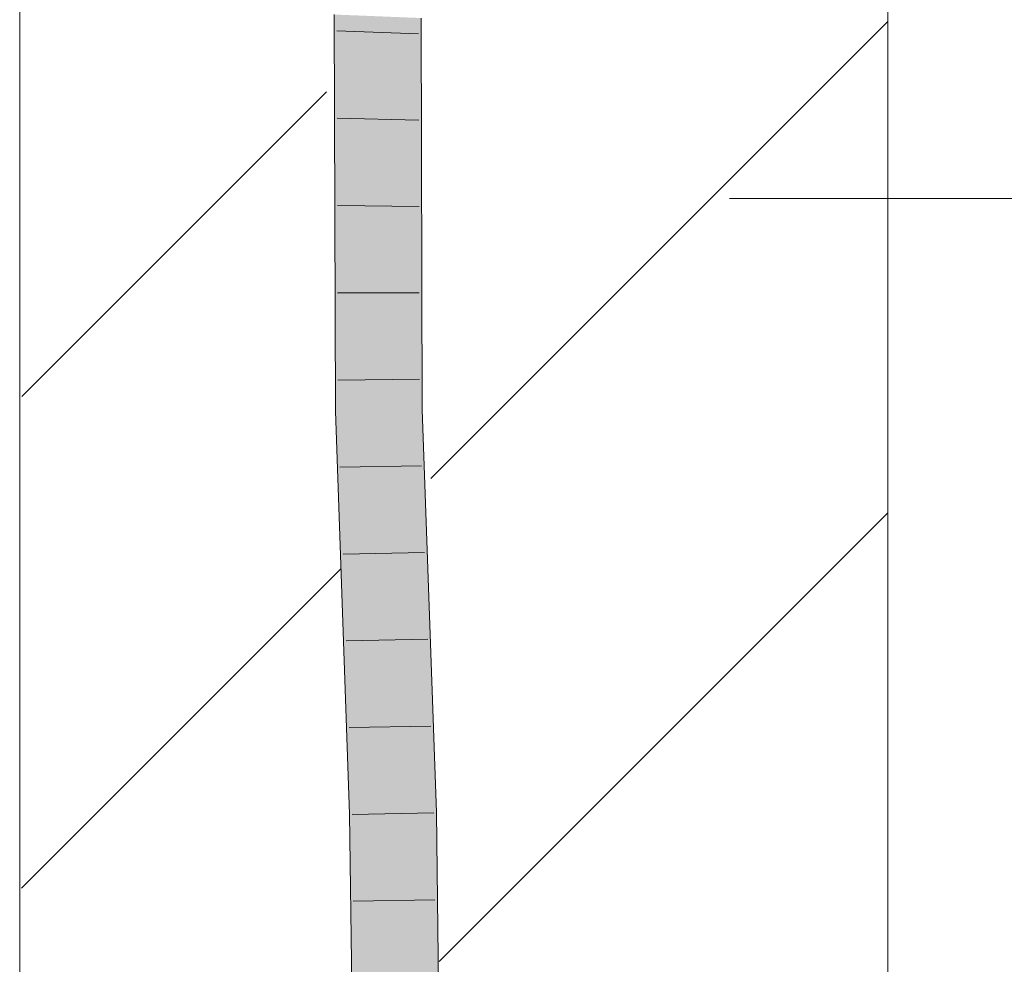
# Model space of a CAD drawing. Extents: x -620 to 3480, y 62 to 1107.
# Tile 232 of 244: x 182.88 to 185.72, y 871.6 to 874.32. Entities that reach past the tile are written whole.
import ezdxf
from ezdxf.lldxf.tags import DXFTag

# ---------------------------------------------------------------- set-up
doc = ezdxf.new("R2010")
doc.units = 0
doc.layers.get('0').update_dxf_attribs({"lineweight": 35})
doc.layers.add('E_Detail_Linie_Text_Bem', color=7, linetype='Continuous', lineweight=13)
for name, color, linetype, lineweight, true_color in [('E_Detail_Wandschraffur', 7, 'Continuous', 5, 0xc0c0c0), ('E_Leerrohr 25-A06G9GVN8I', 7, 'Continuous', 9, 0xff8000), ('E_Leerrohr 25-Shading', 7, 'Continuous', 9, 0xff8000)]:
    doc.layers.add(name, color=color, linetype=linetype, lineweight=lineweight, true_color=true_color)
tags = doc.linetypes.add('fein_strichliert', pattern=[4, 1, -2, 1]).pattern_tags.tags
tags[8:9] = [DXFTag(74, 4), DXFTag(75, 0), DXFTag(340, '0'), DXFTag(46, 0.0), DXFTag(50, 0.0), DXFTag(44, 0.0), DXFTag(45, 0.0)]
tags[6:7] = [DXFTag(74, 4), DXFTag(75, 0), DXFTag(340, '0'), DXFTag(46, 0.0), DXFTag(50, 0.0), DXFTag(44, 0.0), DXFTag(45, 0.0)]
tags[4:5] = [DXFTag(74, 4), DXFTag(75, 0), DXFTag(340, '0'), DXFTag(46, 0.0), DXFTag(50, 0.0), DXFTag(44, 0.0), DXFTag(45, 0.0)]

# ---------------------------------------------------------------- blocks, each defined once
blk = doc.blocks.new('Shading-A06G9GDP8I', base_point=(250.5309, 772.3447))
at = {"layer": 'E_Leerrohr 25-Shading', "color": 43, "true_color": 0xd7ab7f}
for points in [[(183.8238, 873.8692), (183.7859, 874.3375), (183.8159, 873.1967), (183.7891, 873.1962)], [(183.7859, 874.3375), (183.8238, 873.8692), (183.8225, 874.3361)], [(184.0064, 874.2407), (183.9992, 874.3289), (184.0025, 873.2003)], [(184.0067, 874.3286), (183.9992, 874.3289), (184.0064, 874.2407)], [(184.0329, 874.3276), (184.0067, 874.3286), (184.0371, 873.8649), (184.0064, 874.2407)], [(184.0371, 873.8649), (184.0357, 874.3275), (184.0329, 874.3276)], [(184.0371, 873.8649), (184.0064, 874.2407), (184.0391, 873.201), (184.0025, 873.2003)], [(183.8238, 873.8692), (183.8159, 873.1967), (183.8238, 873.8671)], [(183.8159, 873.1967), (183.8228, 873.1968), (183.8238, 873.8671)], [(183.8228, 873.1968), (183.8257, 873.1969), (183.8238, 873.8692)], [(183.8159, 873.1967), (183.7891, 873.1962), (183.8198, 872.326)], [(183.8228, 873.1968), (183.8159, 873.1967), (183.83, 872.0364), (183.8198, 872.326)], [(183.8533, 872.0368), (183.8666, 872.037), (183.8228, 873.1968), (183.8257, 873.1969)], [(183.8228, 873.1968), (183.83, 872.0364), (183.8533, 872.0368)], [(184.0434, 872.0402), (184.08, 872.0408), (184.0025, 873.2003), (184.0391, 873.201)], [(184.0878, 868.3817), (184.1244, 868.3813), (184.0434, 872.0402), (184.08, 872.0408)], [(183.83, 872.0364), (183.8744, 868.3837), (183.8533, 872.0368), (183.877, 868.3837)], [(183.8533, 872.0368), (183.877, 868.3837), (183.8666, 872.037), (183.8935, 868.3835)], [(183.8935, 868.3835), (183.911, 868.3833), (183.8666, 872.037)]]:
    blk.add_solid(points, dxfattribs=at)
at = {"layer": 'E_Leerrohr 25-Shading', "color": 31, "true_color": 0xfabd7f}
for points in [[(183.8225, 874.3361), (183.8238, 873.8692), (183.8293, 874.3358)], [(183.8293, 874.3358), (183.8238, 873.8692), (183.8925, 874.3333), (183.8942, 874.2438)], [(183.8942, 874.2438), (183.9108, 874.3325), (183.8925, 874.3333)], [(183.9108, 874.3325), (183.8942, 874.2438), (183.9141, 873.1986)], [(183.9141, 873.1986), (184.0025, 873.2003), (183.9108, 874.3325), (183.9992, 874.3289)], [(183.8942, 874.2438), (183.8238, 873.8692), (183.9141, 873.1986), (183.8257, 873.1969)], [(183.8666, 872.037), (183.955, 872.0386), (183.8257, 873.1969), (183.9141, 873.1986)], [(183.955, 872.0386), (184.0434, 872.0402), (183.9141, 873.1986), (184.0025, 873.2003)], [(183.9994, 868.3825), (184.0878, 868.3817), (183.955, 872.0386), (184.0434, 872.0402)], [(183.911, 868.3833), (183.9994, 868.3825), (183.8666, 872.037), (183.955, 872.0386)]]:
    blk.add_solid(points, dxfattribs=at)
blk = doc.blocks.new('Referenz-A06G9GVT8I')
at = {"layer": 'E_Detail_Linie_Text_Bem', "linetype": 'Continuous', "ltscale": 0.13}
for p, q in [((182.8798, 866.1667), (182.8798, 877.9667)), ((185.3798, 877.9667), (185.3798, 837.9667))]:
    blk.add_line(p, q, dxfattribs=at)
at = {"layer": 'E_Detail_Linie_Text_Bem', "color": 0, "linetype": 'Continuous', "ltscale": 0.13}
blk.add_line((186.6729, 873.8078), (184.9243, 873.8078), dxfattribs=at)
at = {"layer": 'E_Detail_Wandschraffur', "linetype": 'fein_strichliert', "ltscale": 0.13}
for p, q in [((184.0639, 873.0019), (185.3798, 874.3179)), ((182.8855, 871.8235), (183.8035, 872.7415))]:
    blk.add_line(p, q, dxfattribs=at)
at = {"layer": 'E_Detail_Wandschraffur', "linetype": 'ByBlock', "ltscale": 0.13}
for p, q in [((182.886, 873.2382), (183.7633, 874.1155)), ((184.0878, 871.6116), (185.3798, 872.9036))]:
    blk.add_line(p, q, dxfattribs=at)
at = {"layer": 'E_Leerrohr 25-A06G9GVN8I', "linetype": 'Continuous', "ltscale": 0.13}
for p, q in [((183.7891, 873.1962), (183.7859, 874.3375)), ((184.0391, 873.201), (184.0357, 874.3275)), ((184.0284, 874.2823), (183.7936, 874.2911)), ((184.0292, 874.0338), (183.7942, 874.0396)), ((184.0299, 873.7853), (183.7949, 873.7881)), ((184.0306, 873.5369), (183.7956, 873.5365)), ((184.0313, 873.2884), (183.7964, 873.285)), ((183.83, 872.0364), (183.7891, 873.1962)), ((184.08, 872.0408), (184.0391, 873.201)), ((184.0373, 873.039), (183.8023, 873.0346)), ((184.0461, 872.7892), (183.8111, 872.7848)), ((184.0549, 872.5393), (183.8199, 872.535)), ((184.0637, 872.2894), (183.8287, 872.2852)), ((184.0725, 872.0395), (183.8375, 872.0353)), ((184.1244, 868.3813), (184.08, 872.0408)), ((183.8744, 868.3837), (183.83, 872.0364)), ((184.0755, 871.7893), (183.8406, 871.7856))]:
    blk.add_line(p, q, dxfattribs=at)

msp = doc.modelspace()

# ---------------------------------------------------------------- block references
at = {"color": 8, "lineweight": 25, "ltscale": 0.25, "true_color": 0x808080}
msp.add_blockref('Referenz-A06G9GVT8I', (0, 0), dxfattribs=at)
msp.add_blockref('Shading-A06G9GDP8I', (250.5309, 772.3447))

doc.saveas('drawing.dxf')
